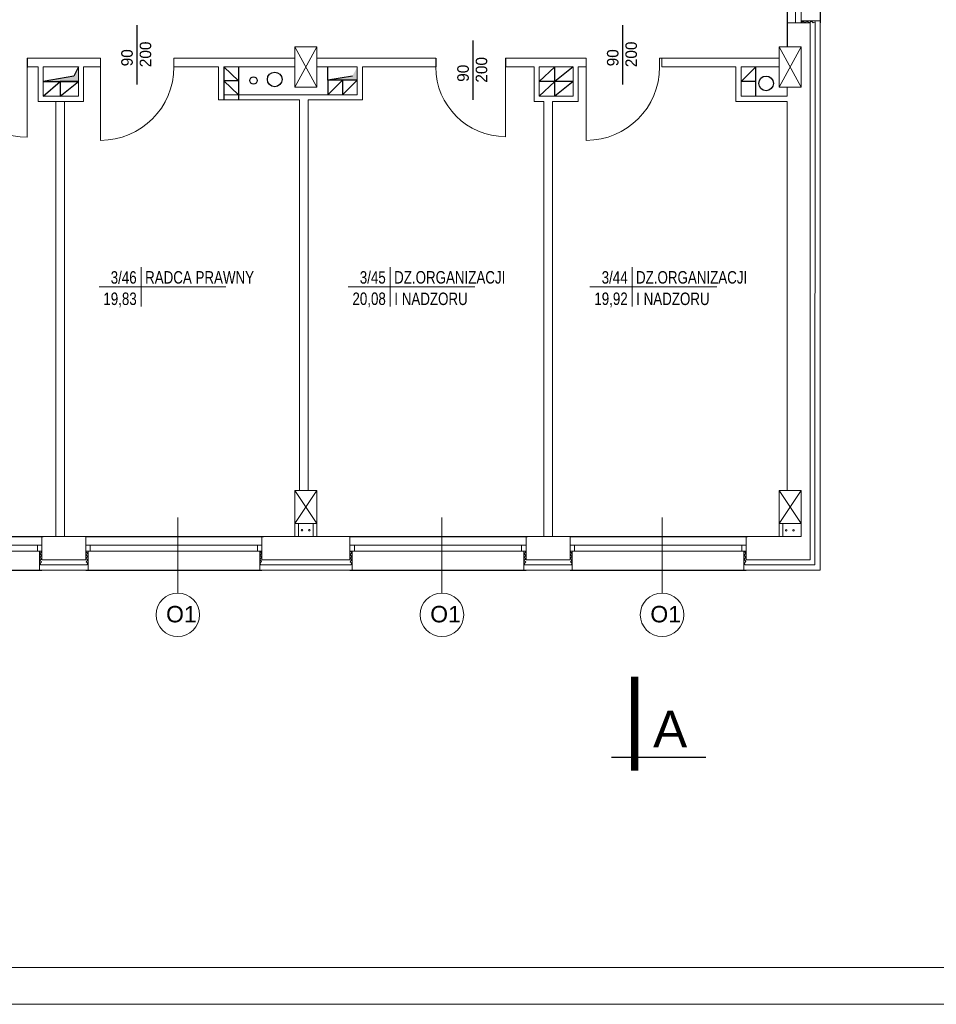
# Model space of a CAD drawing. Header units: millimetres. Extents: x 126553 to 403692, y -95821 to 38049.
# Tile 141 of 256: x 224361 to 225610, y -2359 to -1016. Entities that reach past the tile are written whole.
import ezdxf
from ezdxf.enums import TextEntityAlignment as Align

# ---------------------------------------------------------------- set-up
doc = ezdxf.new("R2010")
doc.units = ezdxf.units.MM
for name, color, linetype, lineweight in [('docieplenie', 6, 'Continuous', 18), ('docieplenie zew.', 6, 'Continuous', 18), ('OKNA', 7, 'Continuous', 13), ('opisy', 7, 'Continuous', 18), ('ramki', 250, 'Continuous', 13), ('TEREN', 1, 'Continuous', 40), ('WYMIAR', 7, 'Continuous', 18), ('ŚCIANY CIENKIE', 7, 'Continuous', 18), ('ŚCIANY GRUBE', 7, 'Continuous', 20)]:
    doc.layers.add(name, color=color, linetype=linetype, lineweight=lineweight)
doc.layers.add('KOMINY', color=94, linetype='Continuous', plot=False)
doc.layers.add('WIDOK', color=7, linetype='Continuous')
doc.styles.add('STYLE1', font='txt', dxfattribs={"width": 0.8})
doc.linetypes.add('ZIGZAG', pattern='A,0.0001,-0.2,[131,LTYPESHP.SHX,S=0.2,R=0,X=-0.2,Y=0],-0.4,[131,LTYPESHP.SHX,S=0.2,R=180,X=0.2,Y=0],-0.2', length=0.8001)

# ---------------------------------------------------------------- blocks, each defined once
blk = doc.blocks.new('METKA')
for p, q in [((0, 26.9), (0, -26.9)), ((-57.4, 0), (115.4, 0))]:
    blk.add_line(p, q)
at = {"layer": 'opisy', "style": 'STYLE1', "width": 0.8, "flags": 4}
for tag, p in [('NUMER', (-6.1, 4.5)), ('POWIERZCHNIA', (-6, -24.6))]:
    blk.add_attdef(tag, text='', height=17, dxfattribs=at).set_placement(p, align=Align.RIGHT)
for tag, p in [('NAZWA', (5.3, 4.6)), ('POSADZKA', (5.6, -24.7))]:
    blk.add_attdef(tag, p, '', height=17, dxfattribs=at)
blk = doc.blocks.new('stolarka1')
at = {"layer": 'opisy', "color": 8}
blk.add_line((6731.2, -4655), (6731.2, -4757.8), dxfattribs=at)
at = {"layer": 'opisy'}
blk.add_circle((6731.2, -4787.5), 29.7, dxfattribs=at)
at = {"layer": 'opisy', "insert": (6715.2, -4775.4), "char_height": 22.4, "width": 15.9, "attachment_point": 1}
blk.add_mtext('{\\fArial|b0|i0|c238|p34;O1}', dxfattribs=at)

msp = doc.modelspace()

# ---------------------------------------------------------------- hatches: boundary and pattern name
at = {"layer": 'KOMINY'}
for points in [[(224435.01939, -1093.07639), (224393.21265, -1100.77675), (224441.21265, -1100.77675), (224441.21265, -1080.77675)], [(224821.21265, -1080.77675), (224814.46265, -1093.29135), (224781.21265, -1098.77675), (224821.21265, -1098.77675)]]:
    msp.add_hatch(color=0, dxfattribs=at).paths.add_polyline_path(points)

# ---------------------------------------------------------------- linework, layer by layer
at = {"layer": 'docieplenie', "color": 0, "linetype": 'ZIGZAG'}
for p, q in [((225428.46439, -1018.11017), (225426.71092, -1020.16709)), ((225431.4376, -1020.3957), (225428.46439, -1018.11017)), ((225433.9361, -1017.91848), (225431.4376, -1020.3957)), ((225437.23333, -1020.66113), (225433.9361, -1017.91848)), ((225440.0733, -1018.07079), (225437.23333, -1020.66113)), ((225442.61949, -1020.51576), (225440.0733, -1018.07079)), ((225445.11564, -1019.32896), (225442.61949, -1020.51576)), ((225445.11564, -1019.32896), (225444.64972, -1759.7484)), ((224388.41428, -1744.42841), (224390.986, -1741.93634)), ((224391.00596, -1746.86344), (224388.41428, -1744.42841)), ((224390.986, -1741.93634), (224389.7391, -1740.924)), ((224451.37704, -1741.74992), (224452.24064, -1740.99959)), ((224454.00511, -1743.81335), (224451.37704, -1741.74992)), ((224451.37704, -1745.9143), (224454.00511, -1743.81335)), ((224688.57341, -1746.30726), (224690.9281, -1743.75806)), ((224690.9281, -1743.75806), (224688.70416, -1741.20895)), ((224811.67555, -1745.80119), (224813.92869, -1742.97073)), ((224813.92869, -1742.97073), (224811.73997, -1740.97656)), ((225048.41428, -1744.42841), (225050.986, -1741.93634)), ((225051.00596, -1746.86344), (225048.41428, -1744.42841)), ((225050.986, -1741.93634), (225049.7391, -1740.924)), ((225111.37704, -1741.74992), (225112.24064, -1740.99959)), ((225114.00511, -1743.81335), (225111.37704, -1741.74992)), ((225111.37704, -1745.9143), (225114.00511, -1743.81335)), ((225348.57341, -1746.30726), (225350.9281, -1743.75806)), ((225350.9281, -1743.75806), (225348.70416, -1741.20895)), ((224388.36277, -1753.70236), (224391.00904, -1751.3263)), ((224390.70938, -1755.53076), (224388.36277, -1753.70236)), ((224388.40122, -1749.37186), (224391.00596, -1746.86344)), ((224391.00904, -1751.3263), (224388.40122, -1749.37186)), ((224388.40269, -1758.0579), (224390.70938, -1755.53076)), ((224389.69405, -1759.72599), (224388.40269, -1758.0579)), ((224451.35415, -1750.70359), (224453.96755, -1748.35294)), ((224453.95434, -1752.85658), (224451.35415, -1750.70359)), ((224453.96755, -1748.35294), (224451.37704, -1745.9143)), ((224451.61418, -1755.34364), (224453.95434, -1752.85658)), ((224454.06587, -1757.23682), (224451.61418, -1755.34364)), ((224452.53868, -1759.72599), (224454.06587, -1757.23682)), ((224688.43753, -1751.83264), (224690.8628, -1749.18316)), ((224690.69418, -1755.23158), (224688.43753, -1751.83264)), ((224688.47025, -1757.748), (224690.69418, -1755.23158)), ((224689.65141, -1759.7484), (224688.47025, -1757.748)), ((224690.8628, -1749.18316), (224688.57341, -1746.30726)), ((224813.73557, -1748.31004), (224811.67555, -1745.80119)), ((224811.67555, -1750.75448), (224813.73557, -1748.31004)), ((224813.79999, -1752.49139), (224811.67555, -1750.75448)), ((224811.67555, -1755.32184), (224813.79999, -1752.49139)), ((224813.73557, -1757.44468), (224811.67555, -1755.32184)), ((224812.38375, -1759.7484), (224813.73557, -1757.44468)), ((225048.36277, -1753.70236), (225051.00904, -1751.3263)), ((225050.70938, -1755.53076), (225048.36277, -1753.70236)), ((225048.40122, -1749.37186), (225051.00596, -1746.86344)), ((225051.00904, -1751.3263), (225048.40122, -1749.37186)), ((225048.40269, -1758.0579), (225050.70938, -1755.53076)), ((225049.69405, -1759.72599), (225048.40269, -1758.0579)), ((225111.35415, -1750.70359), (225113.96755, -1748.35294)), ((225113.95434, -1752.85658), (225111.35415, -1750.70359)), ((225113.96755, -1748.35294), (225111.37704, -1745.9143)), ((225111.61418, -1755.34364), (225113.95434, -1752.85658)), ((225114.06587, -1757.23682), (225111.61418, -1755.34364)), ((225112.53868, -1759.72599), (225114.06587, -1757.23682)), ((225348.43753, -1751.83264), (225350.8628, -1749.18316)), ((225350.69418, -1755.23158), (225348.43753, -1751.83264)), ((225348.47025, -1757.748), (225350.69418, -1755.23158)), ((225349.65141, -1759.7484), (225348.47025, -1757.748)), ((225350.8628, -1749.18316), (225348.57341, -1746.30726)), ((224389.69405, -1759.72599), (224452.53868, -1759.72599)), ((224689.65141, -1759.7484), (224812.38375, -1759.7484)), ((225049.69405, -1759.72599), (225112.53868, -1759.72599)), ((225349.65141, -1759.7484), (225444.64972, -1759.7484))]:
    msp.add_line(p, q, dxfattribs=at)
at = {"layer": 'docieplenie', "color": 0}
for p, q in [((224688.21265, -1740.77675), (224688.21265, -1752.77675)), ((224814.21265, -1766.77675), (224814.21265, -1740.77675)), ((225348.21265, -1740.77675), (225348.21265, -1752.77675))]:
    msp.add_line(p, q, dxfattribs=at)
at = {"layer": 'docieplenie', "color": 0, "lineweight": 30}
for points in [[(224521.05166, -1104.4973), (224521.05166, -1023.62936)], [(225183.05166, -1104.4973), (225183.05166, -1023.62936)], [(224979.02867, -1125.58947), (224979.02867, -1044.72153)], [(224371.21265, -1069.58142), (224371.21265, -1081.58142)], [(224928.21265, -1068.77675), (224928.21265, -1080.77675)], [(225023.21265, -1068.77675), (225023.21265, -1080.77675)]]:
    msp.add_lwpolyline(points, dxfattribs=at)
at = {"layer": 'docieplenie', "color": 0, "lineweight": 0}
for points in [[(224371.21265, -1081.58142), (224371.21265, -1176.58142)], [(224471.21265, -1080.7768), (224471.21265, -1180.7768)], [(225023.21265, -1080.77675), (225023.21265, -1175.77675)], [(225133.21265, -1080.7768), (225133.21265, -1180.7768)]]:
    msp.add_lwpolyline(points, dxfattribs=at)
for centre, radius, start, end in [((224371.21265, -1081.58142), 95, 180, 270), ((224471.21265, -1080.7768), 100, 270, 0), ((225023.21265, -1080.77675), 95, 180, 270), ((225133.21265, -1080.7768), 100, 270, 0)]:
    msp.add_arc(centre, radius, start, end, dxfattribs=at)
at = {"layer": 'docieplenie zew.', "color": 0}
for p, q in [((225452.21265, -1017.77675), (225426.21265, -1017.77675)), ((225426.21265, -1017.77675), (225426.21265, -1020.77675)), ((225452.21265, -1020.77675), (225452.21265, -1017.77675)), ((225452.21265, -1020.77675), (225452.21265, -1766.77675)), ((224391.21265, -1740.77675), (224388.21265, -1740.77675)), ((224388.21265, -1740.77675), (224388.21265, -1766.77675)), ((224454.21265, -1740.77675), (224451.21265, -1740.77675)), ((224454.21265, -1766.77675), (224454.21265, -1740.77675)), ((224691.21265, -1740.77675), (224688.21265, -1740.77675)), ((224688.21265, -1740.77675), (224688.21265, -1766.77675)), ((224691.21265, -1740.77675), (224688.21265, -1740.77675)), ((224814.21265, -1740.77675), (224811.21265, -1740.77675)), ((224814.21265, -1740.77675), (224811.21265, -1740.77675)), ((224814.21265, -1766.77675), (224814.21265, -1740.77675)), ((225051.21265, -1740.77675), (225048.21265, -1740.77675)), ((225048.21265, -1740.77675), (225048.21265, -1766.77675)), ((225114.21265, -1740.77675), (225111.21265, -1740.77675)), ((225114.21265, -1766.77675), (225114.21265, -1740.77675)), ((225351.21265, -1740.77675), (225348.21265, -1740.77675)), ((225348.21265, -1740.77675), (225348.21265, -1766.77675)), ((225351.21265, -1740.77675), (225348.21265, -1740.77675)), ((224688.21265, -1752.77675), (224688.21265, -1766.77675)), ((225348.21265, -1752.77675), (225348.21265, -1766.77675)), ((224388.21265, -1766.77675), (224451.21265, -1766.77675)), ((224451.21265, -1766.77675), (224454.21265, -1766.77675)), ((224688.21265, -1766.77675), (224811.21265, -1766.77675)), ((224688.21265, -1766.77675), (224811.21265, -1766.77675)), ((224811.21265, -1766.77675), (224814.21265, -1766.77675)), ((224811.21265, -1766.77675), (224814.21265, -1766.77675)), ((225048.21265, -1766.77675), (225111.21265, -1766.77675)), ((225111.21265, -1766.77675), (225114.21265, -1766.77675)), ((225348.21265, -1766.77675), (225452.21265, -1766.77675)), ((225348.21265, -1766.77675), (225452.21265, -1766.77675))]:
    msp.add_line(p, q, dxfattribs=at)
at = {"layer": 'KOMINY', "color": 0}
for p, q in [((224441.21265, -1080.77675), (224435.01939, -1093.07639)), ((224639.21265, -1080.77675), (224659.21265, -1099.77675)), ((224639.21265, -1080.77675), (224639.21265, -1125.77675)), ((224659.21265, -1080.77675), (224659.21265, -1125.77675)), ((224781.21265, -1098.77675), (224781.21265, -1080.77675)), ((225090.21265, -1080.77675), (225069.21265, -1100.77675)), ((225090.21265, -1120.77675), (225090.21265, -1080.77675)), ((225115.21265, -1080.77675), (225090.21265, -1100.77675)), ((225364.21265, -1080.77675), (225344.21265, -1100.77675)), ((225364.21265, -1120.77675), (225364.21265, -1080.77675)), ((224435.01939, -1093.07639), (224393.21265, -1100.77675)), ((224393.21265, -1100.77675), (224441.21265, -1100.77675)), ((224393.21265, -1120.77675), (224416.21265, -1100.77675)), ((224416.21265, -1120.77675), (224441.21265, -1100.77675)), ((224441.21265, -1100.77675), (224416.21265, -1100.77675)), ((224416.21265, -1100.77675), (224416.21265, -1120.77675)), ((224659.21265, -1099.77675), (224639.21265, -1099.77675)), ((224639.21265, -1099.77675), (224659.21265, -1118.77675)), ((224814.46265, -1093.29135), (224781.21265, -1098.77675)), ((224821.21265, -1098.77675), (224781.21265, -1098.77675)), ((224781.21265, -1098.77675), (224781.21265, -1118.77675)), ((224801.21265, -1098.77675), (224781.21265, -1118.77675)), ((224801.21265, -1098.77675), (224801.21265, -1118.77675)), ((224821.21265, -1098.77675), (224801.21265, -1118.77675)), ((225115.21265, -1100.77675), (225069.21265, -1100.77675)), ((225090.21265, -1100.77675), (225069.21265, -1120.77675)), ((225115.21265, -1100.77675), (225090.21265, -1120.77675)), ((225364.21265, -1100.77675), (225344.21265, -1100.77675))]:
    msp.add_line(p, q, dxfattribs=at)
for centre, radius in [((224679.81836, -1099.13139), 5), ((224708.70525, -1097.76013), 10), ((225378.38986, -1103.05673), 10)]:
    msp.add_circle(centre, radius, dxfattribs=at)
at = {"layer": 'OKNA', "color": 0}
for p, q in [((225418.21265, -900.77675), (225418.21265, -1020.77675)), ((225426.21265, -900.77675), (225426.21265, -1020.77675)), ((224151.21265, -1732.77675), (224391.21265, -1732.77675)), ((224151.21265, -1740.77675), (224391.21265, -1740.77675)), ((224385.21265, -1740.77675), (224385.21265, -1732.77675)), ((224451.21265, -1732.77675), (224691.21265, -1732.77675)), ((224451.21265, -1740.77675), (224691.21265, -1740.77675)), ((224457.21265, -1740.77675), (224457.21265, -1732.77675)), ((224685.21265, -1740.77675), (224685.21265, -1732.77675)), ((224811.21265, -1732.77675), (225051.21265, -1732.77675)), ((224811.21265, -1740.77675), (225051.21265, -1740.77675)), ((224817.21265, -1740.77675), (224817.21265, -1732.77675)), ((225045.21265, -1740.77675), (225045.21265, -1732.77675)), ((225111.21265, -1732.77675), (225351.21265, -1732.77675)), ((225111.21265, -1740.77675), (225351.21265, -1740.77675)), ((225117.21265, -1740.77675), (225117.21265, -1732.77675)), ((225345.21265, -1740.77675), (225345.21265, -1732.77675))]:
    msp.add_line(p, q, dxfattribs=at)
at = {"layer": 'ramki', "color": 0, "ltscale": 0.6}
for points in [[(214441.79757, 1841.19439), (227345.5129, 1841.19439), (227345.5129, -2358.80561), (214441.79757, -2358.80561)], [(214641.79757, 1791.19439), (227295.5129, 1791.19439), (227295.5129, -2308.80561), (214641.79757, -2308.80561)]]:
    msp.add_lwpolyline(points, close=True, dxfattribs=at)
at = {"layer": 'WIDOK', "color": 0}
for p, q in [((225407.21265, -900.77675), (225407.21265, -1020.77675)), ((225407.21265, -900.77675), (225407.21265, -1053.27675)), ((225452.21265, -900.77675), (225452.21265, -1020.77675)), ((224151.21265, -1720.77675), (224393.21265, -1720.77675)), ((224451.21265, -1720.77675), (224693.21265, -1720.77675)), ((224811.21265, -1720.77675), (225053.21265, -1720.77675)), ((225111.21265, -1720.77675), (225353.21265, -1720.77675)), ((224151.21265, -1766.77675), (224391.21265, -1766.77675)), ((224451.21265, -1766.77675), (224691.21265, -1766.77675)), ((224811.21265, -1766.77675), (225051.21265, -1766.77675)), ((225111.21265, -1766.77675), (225351.21265, -1766.77675))]:
    msp.add_line(p, q, dxfattribs=at)
at = {"layer": 'WIDOK'}
msp.add_line((225167.44341, -2021.67219), (225296.30743, -2021.67219), dxfattribs=at)
at = {"layer": 'WIDOK', "const_width": 10}
msp.add_lwpolyline([(225199.08714, -2040.07303), (225199.08714, -1912.18091)], dxfattribs=at)
at = {"layer": 'WIDOK', "lineweight": 100, "const_width": 10}
msp.add_lwpolyline([(225199.08714, -2040.07303), (225199.08714, -1912.18091)], dxfattribs=at)
at = {"layer": 'ŚCIANY CIENKIE', "color": 0}
for p, q in [((224766.21265, -1053.27675), (224736.21265, -1108.27675)), ((224736.21265, -1053.27675), (224766.21265, -1108.27675)), ((225396.21265, -1053.27675), (225426.21265, -1108.27675)), ((225426.21265, -1053.27675), (225396.21265, -1108.27675)), ((224736.21265, -1658.27675), (224766.21265, -1703.27675)), ((224766.21265, -1658.27675), (224736.21265, -1703.27675)), ((225396.21265, -1658.27675), (225426.21265, -1703.27675)), ((225426.21265, -1658.27675), (225396.21265, -1703.27675))]:
    msp.add_line(p, q, dxfattribs=at)
at = {"layer": 'ŚCIANY GRUBE', "color": 0}
for p, q in [((225407.21265, -1020.77675), (225407.21265, -1053.27675)), ((225407.21265, -1020.77675), (225407.21265, -1025.77675)), ((225438.21265, -1020.77675), (225407.21265, -1020.77675)), ((225438.21265, -1020.77675), (225438.21265, -1752.77675)), ((224736.21265, -1108.27675), (224736.21265, -1053.27675)), ((224736.21265, -1053.27675), (224766.21265, -1053.27675)), ((224766.21265, -1053.27675), (224766.21265, -1108.27675)), ((225396.21265, -1108.27675), (225396.21265, -1053.27675)), ((225396.21265, -1053.27675), (225396.21265, -1068.77675)), ((225396.21265, -1053.27675), (225426.21265, -1053.27675)), ((225426.21265, -1053.27675), (225426.21265, -1108.27675)), ((224371.21265, -1068.77675), (224371.21265, -1080.77675)), ((224371.21265, -1068.77675), (224448.21265, -1068.77675)), ((224371.21265, -1068.77675), (224471.21265, -1068.77675)), ((224371.21265, -1069.58142), (224371.21265, -1081.58142)), ((224371.21265, -1081.58142), (224371.21265, -1069.58142)), ((224471.21265, -1068.77675), (224471.21265, -1080.77675)), ((224471.21265, -1068.7768), (224471.21265, -1080.7768)), ((224736.21265, -1068.77675), (224571.21265, -1068.77675)), ((224571.21265, -1068.77675), (224571.21265, -1080.77675)), ((224571.21265, -1068.7768), (224571.21265, -1080.7768)), ((224928.21265, -1068.77675), (224766.21265, -1068.77675)), ((224928.21265, -1068.77675), (224928.21265, -1080.77675)), ((225023.21265, -1068.77675), (225133.21265, -1068.77675)), ((225023.21265, -1068.77675), (225023.21265, -1080.77675)), ((225023.21265, -1068.77675), (225133.21265, -1068.77675)), ((225023.21265, -1068.77675), (225023.21265, -1080.77675)), ((225023.21265, -1080.77675), (225023.21265, -1068.77675)), ((225133.21265, -1068.77675), (225133.21265, -1080.77675)), ((225133.21265, -1068.7768), (225133.21265, -1080.7768)), ((225396.21265, -1068.77675), (225233.21265, -1068.7768)), ((225233.21265, -1068.7768), (225233.21265, -1080.7768)), ((225386.21265, -1068.77675), (225236.21265, -1068.77675)), ((225236.21265, -1068.77675), (225236.21265, -1080.77675)), ((225386.21265, -1068.77675), (225396.21265, -1068.77675)), ((224381.21265, -1080.77675), (224371.21265, -1080.77675)), ((224371.21265, -1080.77675), (224381.21265, -1080.77675)), ((224371.21265, -1080.77675), (224386.21265, -1080.77675)), ((224386.21265, -1127.77675), (224386.21265, -1080.77675)), ((224441.21265, -1080.77675), (224393.21265, -1080.77675)), ((224393.21265, -1120.77675), (224393.21265, -1080.77675)), ((224441.21265, -1120.77675), (224441.21265, -1080.77675)), ((224448.21265, -1127.77675), (224448.21265, -1080.77675)), ((224471.21265, -1080.77675), (224448.21265, -1080.77675)), ((224471.21265, -1080.77675), (224448.21265, -1080.77675)), ((224571.21265, -1080.77675), (224632.21265, -1080.77675)), ((224632.21265, -1125.77675), (224632.21265, -1080.77675)), ((224632.21265, -1080.77675), (224632.21265, -1125.77675)), ((224639.21265, -1080.77675), (224656.21265, -1080.77675)), ((224639.21265, -1118.77675), (224639.21265, -1080.77675)), ((224639.21265, -1080.77675), (224736.21265, -1080.77675)), ((224656.21265, -1080.77675), (224686.21265, -1080.77675)), ((224766.21265, -1080.77675), (224816.21265, -1080.77675)), ((224821.21265, -1080.77675), (224766.21265, -1080.77675)), ((224786.21265, -1080.77675), (224816.21265, -1080.77675)), ((224821.21265, -1080.77675), (224821.21265, -1118.77675)), ((224928.21265, -1080.77675), (224828.21265, -1080.77675)), ((224828.21265, -1080.77675), (224828.21265, -1125.77675)), ((224849.21265, -1080.77675), (224829.21265, -1080.77675)), ((225023.21265, -1080.77675), (225044.21265, -1080.77675)), ((225023.21265, -1080.77675), (225062.21265, -1080.77675)), ((225062.21265, -1080.77675), (225062.21265, -1127.77675)), ((225069.21265, -1080.77675), (225115.21265, -1080.77675)), ((225069.21265, -1080.77675), (225069.21265, -1120.77675)), ((225115.21265, -1120.77675), (225115.21265, -1080.77675)), ((225122.21265, -1127.77675), (225122.21265, -1080.77675)), ((225122.21265, -1127.77675), (225122.21265, -1080.77675)), ((225122.21265, -1080.77675), (225133.21265, -1080.77675)), ((225236.21265, -1080.77675), (225337.21265, -1080.77675)), ((225236.21265, -1080.77675), (225337.21265, -1080.77675)), ((225337.21265, -1080.77675), (225303.21265, -1080.77675)), ((225337.21265, -1080.77675), (225323.21265, -1080.77675)), ((225337.21265, -1127.77675), (225337.21265, -1080.77675)), ((225386.21265, -1080.77675), (225344.21265, -1080.77675)), ((225344.21265, -1120.77675), (225344.21265, -1080.77675)), ((225386.21265, -1080.77675), (225396.21265, -1080.77675)), ((224821.21265, -1118.77675), (224821.21265, -1098.77675)), ((224766.21265, -1108.27675), (224736.21265, -1108.27675)), ((225426.21265, -1108.27675), (225396.21265, -1108.27675)), ((225407.21265, -1108.27675), (225407.21265, -1120.77675)), ((224393.21265, -1120.77675), (224441.21265, -1120.77675)), ((224736.21265, -1125.77675), (224632.21265, -1125.77675)), ((224639.21265, -1118.77675), (224766.21265, -1118.77675)), ((224671.21265, -1125.77675), (224742.21265, -1125.77675)), ((224695.76223, -1118.77675), (224698.21265, -1118.77675)), ((224742.21265, -1658.27675), (224742.21265, -1125.77675)), ((224742.21265, -1323.77675), (224742.21265, -1125.77675)), ((224754.21265, -1658.27675), (224754.21265, -1125.77675)), ((224754.21265, -1125.77675), (224828.21265, -1125.77675)), ((224754.21265, -1125.77675), (224818.21265, -1125.77675)), ((224766.21265, -1118.77675), (224821.21265, -1118.77675)), ((224766.21265, -1125.77675), (224816.21265, -1125.77675)), ((224809.21265, -1118.77675), (224779.21265, -1118.77675)), ((225101.21265, -1120.77675), (225069.21265, -1120.77675)), ((225101.21265, -1120.77675), (225115.21265, -1120.77675)), ((225407.21265, -1120.77675), (225344.21265, -1120.77675)), ((224386.21265, -1127.77675), (224448.21265, -1127.77675)), ((224410.21265, -1720.77675), (224410.21265, -1127.77675)), ((224422.21265, -1720.77675), (224422.21265, -1127.77675)), ((225062.21265, -1127.77675), (225075.21265, -1127.77675)), ((225062.21265, -1127.77675), (225075.21265, -1127.77675)), ((225075.21265, -1127.77675), (225075.21265, -1720.77675)), ((225087.21265, -1127.77675), (225087.21265, -1720.77675)), ((225087.21265, -1127.77675), (225089.21265, -1127.77675)), ((225087.21265, -1127.77675), (225122.21265, -1127.77675)), ((225101.21265, -1127.77675), (225122.21265, -1127.77675)), ((225407.21265, -1127.77675), (225337.21265, -1127.77675)), ((225407.21265, -1127.77675), (225337.21265, -1127.77675)), ((225407.21265, -1127.77675), (225407.21265, -1658.27675)), ((224736.21265, -1703.27675), (224736.21265, -1658.27675)), ((224736.21265, -1658.27675), (224766.21265, -1658.27675)), ((224766.21265, -1658.27675), (224766.21265, -1703.27675)), ((225396.21265, -1703.27675), (225396.21265, -1658.27675)), ((225396.21265, -1658.27675), (225426.21265, -1658.27675)), ((225426.21265, -1658.27675), (225426.21265, -1703.27675)), ((224766.21265, -1703.27675), (224736.21265, -1703.27675)), ((224736.21265, -1703.27675), (224736.21265, -1720.77675)), ((224741.21265, -1703.27675), (224741.21265, -1720.77675)), ((224761.21265, -1703.27675), (224761.21265, -1720.77675)), ((224766.21265, -1703.27675), (224766.21265, -1720.77675)), ((225396.21265, -1703.27675), (225396.21265, -1720.77675)), ((225426.21265, -1703.27675), (225396.21265, -1703.27675)), ((225401.08588, -1703.4669), (225401.08588, -1720.9669)), ((225426.21265, -1703.27675), (225426.21265, -1720.77675)), ((224394.21265, -1720.77675), (224391.21265, -1720.77675)), ((224391.21265, -1720.77675), (224391.21265, -1752.77675)), ((224451.21265, -1720.77675), (224394.21265, -1720.77675)), ((224451.21265, -1752.77675), (224451.21265, -1720.77675)), ((224811.21265, -1720.77675), (224691.21265, -1720.77675)), ((224691.21265, -1720.77675), (224691.21265, -1752.77675)), ((224811.21265, -1752.77675), (224811.21265, -1720.77675)), ((225087.21265, -1720.77675), (225051.21265, -1720.77675)), ((225051.21265, -1752.77675), (225051.21265, -1720.77675)), ((225111.21265, -1720.77675), (225087.21265, -1720.77675)), ((225111.21265, -1752.77675), (225111.21265, -1720.77675)), ((225351.21265, -1720.77675), (225351.21265, -1752.77675)), ((225351.21265, -1720.77675), (225426.21265, -1720.77675)), ((224391.21265, -1752.77675), (224451.21265, -1752.77675)), ((224451.21265, -1752.77675), (224391.21265, -1752.77675)), ((224691.21265, -1752.77675), (224811.21265, -1752.77675)), ((224691.21265, -1752.77675), (224811.21265, -1752.77675)), ((224691.21265, -1752.77675), (224811.21265, -1752.77675)), ((224811.21265, -1752.77675), (224691.21265, -1752.77675)), ((225051.21265, -1752.77675), (225111.21265, -1752.77675)), ((225111.21265, -1752.77675), (225051.21265, -1752.77675)), ((225438.21265, -1752.77675), (225351.21265, -1752.77675)), ((225351.21265, -1752.77675), (225438.21265, -1752.77675)), ((225351.21265, -1752.77675), (225438.21265, -1752.77675)), ((225438.21265, -1752.77675), (225351.21265, -1752.77675))]:
    msp.add_line(p, q, dxfattribs=at)
for centre in [(224745.8817, -1712.3308), (224755.8817, -1712.3308), (225405.75494, -1712.52095), (225415.75494, -1712.52095)]:
    msp.add_circle(centre, 1.06853, dxfattribs=at)

# ---------------------------------------------------------------- block references
at = {"layer": 'opisy', "color": 0}
ref = msp.add_blockref('METKA', (224526.63779, -1380.66715), dxfattribs=at)
ref.add_attrib('NAZWA', 'RADCA PRAWNY', (224531.97904, -1376.10816), dxfattribs={"height": 17, "style": 'STYLE1', "width": 0.8, "flags": 4})
ref.add_attrib('NUMER', '3/46', dxfattribs={"height": 17, "style": 'STYLE1', "width": 0.8, "flags": 4}).set_placement((224520.49534, -1376.19972), align=Align.RIGHT)
ref.add_attrib('POWIERZCHNIA', '19,83', dxfattribs={"height": 17, "style": 'STYLE1', "width": 0.8, "flags": 4}).set_placement((224520.59678, -1405.30492), align=Align.RIGHT)
for p, values in [((224866.07287, -1380.66715), {'NAZWA': 'DZ.ORGANIZACJI', 'POSADZKA': 'I NADZORU', 'NUMER': '3/45', 'POWIERZCHNIA': '20,08'}), ((225195.74266, -1380.66715), {'NAZWA': 'DZ.ORGANIZACJI ', 'POSADZKA': 'I NADZORU', 'NUMER': '3/44', 'POWIERZCHNIA': '19,92'})]:
    msp.add_blockref('METKA', p, dxfattribs=at).add_auto_attribs(values)
at = {"layer": 'TEREN', "color": 0}
for p in [(217845.37248, 2959.79229), (218205.37248, 2959.79229), (218505.37248, 2959.79229)]:
    msp.add_blockref('stolarka1', p, dxfattribs=at)

# ---------------------------------------------------------------- texts
at = {"layer": 'opisy', "color": 0, "char_height": 15.68, "width": 11.13, "attachment_point": 1, "rotation": 90}
for s, insert in [('200', (224524.61172, -1081.05716)), ('200', (225186.61172, -1081.05716)), ('90', (224499.46873, -1079.86928)), ('90', (225161.46873, -1079.86928)), ('200', (224982.58872, -1102.14934)), ('90', (224957.44574, -1100.96146))]:
    msp.add_mtext(s, dxfattribs=dict(at, insert=insert))
at = {"layer": 'WYMIAR', "insert": (225204.92283, -2008.58461), "char_height": 50, "width": 218.7, "attachment_point": 7}
msp.add_mtext('{\\fArial|b0|i0|c238|p34; A}', dxfattribs=at)

doc.saveas('drawing.dxf')
